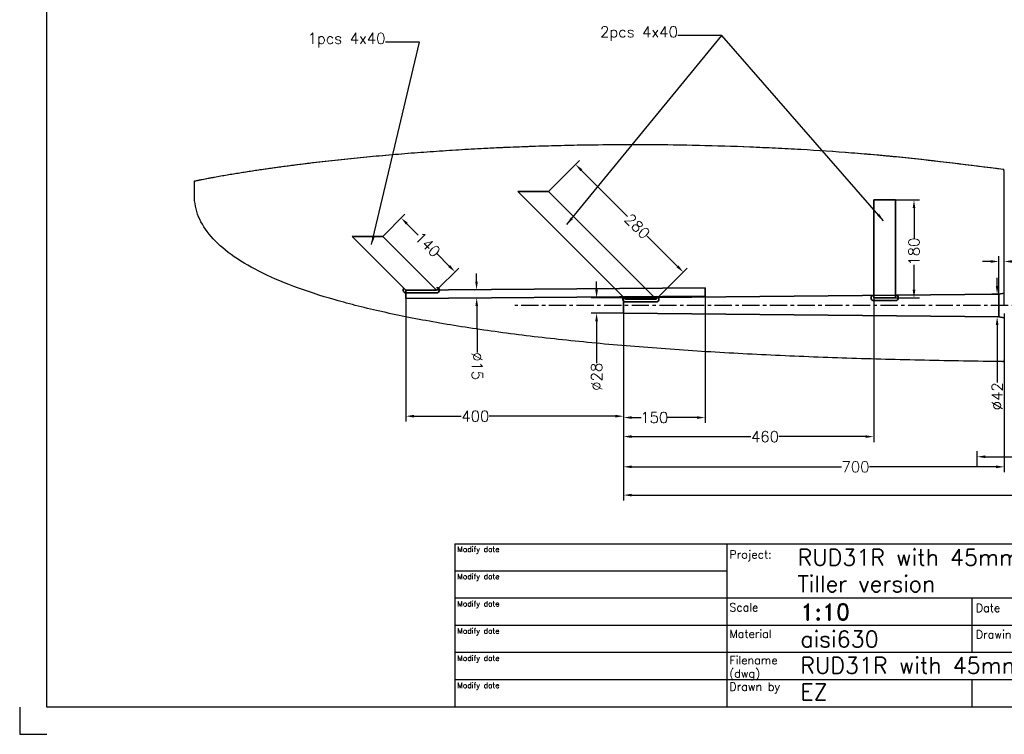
# Model space of a CAD drawing. Header units: millimetres. Extents: x 4693 to 7443, y -20 to 1980.
# Tile 1 of 5: x 4693 to 6503, y -20 to 1293. Entities that reach past the tile are written whole.
import ezdxf

# ---------------------------------------------------------------- set-up
doc = ezdxf.new("R2010")
doc.units = ezdxf.units.MM
doc.header["$MEASUREMENT"] = 0
doc.header["$PDMODE"] = 34
doc.header["$PDSIZE"] = 5
doc.linetypes.add('CENTER', pattern=[50.8, 31.75, -6.35, 6.35, -6.35])
doc.layers.get('DEFPOINTS').update_dxf_attribs({"linetype": 'CONTINUOUS'})
for name, color, linetype in [('Blade', 1, 'CONTINUOUS'), ('CENTER', 8, 'CENTER'), ('RAMME', 7, 'CONTINUOUS')]:
    doc.layers.add(name, color=color, linetype=linetype)
doc.layers.add('DIMS', color=7, linetype='CONTINUOUS', lineweight=15)
doc.layers.add('STOCK', color=5, linetype='CONTINUOUS', lineweight=35)
doc.styles.add('ROMAND', font='romand')
doc.styles.add('ROMANS', font='romans')
doc.dimstyles.new('Text 20', dxfattribs={"dimtxt": 20, "dimasz": 15, "dimexe": 10, "dimexo": 0, "dimgap": 0, "dimtad": 0, "dimdsep": 46, "dimtxsty": 'ROMANS', "dimcen": 10, "dimazin": 2, "dimtfac": 0.65, "dimtofl": 0, "dimtmove": 0, "dimatfit": 0, "dimfxl": 1, "dimtolj": 1, "dimarcsym": 0})

# ---------------------------------------------------------------- blocks, each defined once
blk = doc.blocks.new('*D23')
at = {"layer": 'DEFPOINTS', "color": 0, "transparency": 16777216}
for p in [(5803, 753), (7277, 748), (5803, 419.5)]:
    blk.add_point(p, dxfattribs=at)
at = {"layer": 'DIMS', "color": 0, "lineweight": -2, "transparency": 16777216}
for p, q in [((5803, 753), (5803, 409.5)), ((7277, 748), (7277, 409.5)), ((5818, 419.5), (6574.2, 419.5)), ((7262, 419.5), (6642.8, 419.5))]:
    blk.add_line(p, q, dxfattribs=at)
at = {"layer": 'DIMS', "color": 0, "transparency": 16777216}
for points in [[(5818, 422), (5818, 417), (5803, 419.5)], [(7262, 422), (7262, 417), (7277, 419.5)]]:
    blk.add_solid(points, dxfattribs=at)
at = {"layer": 'DIMS', "color": 0, "transparency": 16777216, "insert": (6608.5, 419.5), "char_height": 20, "attachment_point": 5, "style": 'ROMANS'}
blk.add_mtext('\\A1;1474', dxfattribs=at)
blk = doc.blocks.new('*D36')
at = {"layer": 'DEFPOINTS', "color": 0, "transparency": 16777216}
for p in [(5803, 753), (6503, 753), (6503, 471.5)]:
    blk.add_point(p, dxfattribs=at)
at = {"layer": 'DIMS', "color": 0, "lineweight": -2, "transparency": 16777216}
for p, q in [((5803, 753), (5803, 461.5)), ((6503, 753), (6503, 461.5)), ((5818, 471.5), (6203.8, 471.5)), ((6488, 471.5), (6255.2, 471.5))]:
    blk.add_line(p, q, dxfattribs=at)
at = {"layer": 'DIMS', "color": 0, "transparency": 16777216}
for points in [[(5818, 474), (5818, 469), (5803, 471.5)], [(6488, 474), (6488, 469), (6503, 471.5)]]:
    blk.add_solid(points, dxfattribs=at)
at = {"layer": 'DIMS', "color": 0, "transparency": 16777216, "insert": (6229.5, 471.5), "char_height": 20, "attachment_point": 5, "style": 'ROMANS'}
blk.add_mtext('\\A1;700', dxfattribs=at)
blk = doc.blocks.new('*D7')
at = {"layer": 'DEFPOINTS', "color": 0, "transparency": 16777216}
for p in [(5528.9, 796.9), (5532.9, 796.9), (5529, 781.9)]:
    blk.add_point(p, dxfattribs=at)
at = {"layer": 'DIMS', "color": 0, "lineweight": -2, "transparency": 16777216}
for p, q in [((5532.8, 811.9), (5532.7, 826.9)), ((5528.9, 796.9), (5542.9, 797)), ((5529, 781.9), (5543, 782)), ((5533.2, 766.9), (5533.8, 681.7))]:
    blk.add_line(p, q, dxfattribs=at)
at = {"layer": 'DIMS', "color": 0, "transparency": 16777216}
for points in [[(5535.3, 811.9), (5530.3, 811.9), (5532.9, 796.9)], [(5535.7, 766.9), (5530.7, 766.9), (5533, 781.9)]]:
    blk.add_solid(points, dxfattribs=at)
at = {"layer": 'DIMS', "color": 0, "transparency": 16777216, "insert": (5534, 656.5), "char_height": 20, "attachment_point": 5, "rotation": 270.4407, "style": 'ROMANS'}
blk.add_mtext('\\A1;%%C15', dxfattribs=at)
blk = doc.blocks.new('*D8')
at = {"layer": 'DEFPOINTS', "color": 0, "transparency": 16777216}
for p in [(6263, 781.8), (5803, 753), (5803, 527)]:
    blk.add_point(p, dxfattribs=at)
at = {"layer": 'DIMS', "color": 0, "lineweight": -2, "transparency": 16777216}
for p, q in [((6263, 781.8), (6263, 517)), ((5803, 753), (5803, 517)), ((5818, 527), (6037.3, 527)), ((6248, 527), (6088.7, 527))]:
    blk.add_line(p, q, dxfattribs=at)
at = {"layer": 'DIMS', "color": 0, "transparency": 16777216}
for points in [[(5818, 529.5), (5818, 524.5), (5803, 527)], [(6248, 529.5), (6248, 524.5), (6263, 527)]]:
    blk.add_solid(points, dxfattribs=at)
at = {"layer": 'DIMS', "color": 0, "transparency": 16777216, "insert": (6063, 527), "char_height": 20, "attachment_point": 5, "style": 'ROMANS'}
blk.add_mtext('\\A1;460', dxfattribs=at)
blk = doc.blocks.new('*D9')
at = {"layer": 'DEFPOINTS', "color": 0, "transparency": 16777216}
for p in [(5953, 785.2), (5803, 768), (5803, 562)]:
    blk.add_point(p, dxfattribs=at)
at = {"layer": 'DIMS', "color": 0, "lineweight": -2, "transparency": 16777216}
for p, q in [((5953, 785.2), (5953, 552)), ((5803, 768), (5803, 552)), ((5818, 562), (5835.2, 562)), ((5938, 562), (5883.8, 562))]:
    blk.add_line(p, q, dxfattribs=at)
at = {"layer": 'DIMS', "color": 0, "transparency": 16777216}
for points in [[(5818, 564.5), (5818, 559.5), (5803, 562)], [(5938, 564.5), (5938, 559.5), (5953, 562)]]:
    blk.add_solid(points, dxfattribs=at)
at = {"layer": 'DIMS', "color": 0, "transparency": 16777216, "insert": (5859.5, 562), "char_height": 20, "attachment_point": 5, "style": 'ROMANS'}
blk.add_mtext('\\A1;150', dxfattribs=at)
blk = doc.blocks.new('*D10')
at = {"layer": 'DEFPOINTS', "color": 0, "transparency": 16777216}
for p in [(5403, 780.9), (5803, 768), (5403, 564.5)]:
    blk.add_point(p, dxfattribs=at)
at = {"layer": 'DIMS', "color": 0, "lineweight": -2, "transparency": 16777216}
for p, q in [((5403, 780.9), (5403, 554.5)), ((5803, 768), (5803, 554.5)), ((5418, 564.5), (5504.8, 564.5)), ((5788, 564.5), (5556.2, 564.5))]:
    blk.add_line(p, q, dxfattribs=at)
at = {"layer": 'DIMS', "color": 0, "transparency": 16777216}
for points in [[(5418, 567), (5418, 562), (5403, 564.5)], [(5788, 567), (5788, 562), (5803, 564.5)]]:
    blk.add_solid(points, dxfattribs=at)
at = {"layer": 'DIMS', "color": 0, "transparency": 16777216, "insert": (5530.5, 564.5), "char_height": 20, "attachment_point": 5, "style": 'ROMANS'}
blk.add_mtext('\\A1;400', dxfattribs=at)
blk = doc.blocks.new('*D11')
at = {"layer": 'DEFPOINTS', "color": 0, "transparency": 16777216}
for p in [(6303, 961.8), (6303, 781.8), (6337, 781.8)]:
    blk.add_point(p, dxfattribs=at)
at = {"layer": 'DIMS', "color": 0, "lineweight": -2, "transparency": 16777216}
for p, q in [((6303, 961.8), (6347, 961.8)), ((6337, 946.8), (6337, 891.3)), ((6337, 796.8), (6337, 842.7)), ((6303, 781.8), (6347, 781.8))]:
    blk.add_line(p, q, dxfattribs=at)
at = {"layer": 'DIMS', "color": 0, "transparency": 16777216}
for points in [[(6334.5, 946.8), (6339.5, 946.8), (6337, 961.8)], [(6334.5, 796.8), (6339.5, 796.8), (6337, 781.8)]]:
    blk.add_solid(points, dxfattribs=at)
at = {"layer": 'DIMS', "color": 0, "transparency": 16777216, "insert": (6337, 867), "char_height": 20, "attachment_point": 5, "rotation": 90, "style": 'ROMANS'}
blk.add_mtext('\\A1;180', dxfattribs=at)
blk = doc.blocks.new('*D12')
at = {"layer": 'DEFPOINTS', "color": 0, "transparency": 16777216}
for p in [(5665.1, 977.5), (5912.8, 829.2), (5863.1, 779.5)]:
    blk.add_point(p, dxfattribs=at)
at = {"layer": 'DIMS', "color": 0, "lineweight": -2, "transparency": 16777216}
for p, q in [((5665.1, 977.5), (5721.9, 1034.2)), ((5725.4, 1016.6), (5810.3, 931.7)), ((5902.2, 839.8), (5846.7, 895.3)), ((5863.1, 779.5), (5919.9, 836.3))]:
    blk.add_line(p, q, dxfattribs=at)
at = {"layer": 'DIMS', "color": 0, "transparency": 16777216}
for points in [[(5727.2, 1018.3), (5723.7, 1014.8), (5714.8, 1027.2)], [(5904, 841.6), (5900.4, 838), (5912.8, 829.2)]]:
    blk.add_solid(points, dxfattribs=at)
at = {"layer": 'DIMS', "color": 0, "transparency": 16777216, "insert": (5828.5, 913.5), "char_height": 20, "attachment_point": 5, "rotation": 315, "style": 'ROMANS'}
blk.add_mtext('\\A1;280', dxfattribs=at)
blk = doc.blocks.new('*D13')
at = {"layer": 'DEFPOINTS', "color": 0, "transparency": 16777216}
for p in [(5394.3, 928.7), (5360.5, 894.9), (5459.5, 795.9)]:
    blk.add_point(p, dxfattribs=at)
at = {"layer": 'DIMS', "color": 0, "lineweight": -2, "transparency": 16777216}
for p, q in [((5360.5, 894.9), (5401.3, 935.8)), ((5404.9, 918.1), (5425.8, 897.2)), ((5482.7, 840.3), (5460.2, 862.8)), ((5459.5, 795.9), (5500.3, 836.8))]:
    blk.add_line(p, q, dxfattribs=at)
at = {"layer": 'DIMS', "color": 0, "transparency": 16777216}
for points in [[(5406.6, 919.9), (5403.1, 916.4), (5394.3, 928.7)], [(5484.4, 842.1), (5480.9, 838.6), (5493.3, 829.7)]]:
    blk.add_solid(points, dxfattribs=at)
at = {"layer": 'DIMS', "color": 0, "transparency": 16777216, "insert": (5443, 880), "char_height": 20, "attachment_point": 5, "rotation": 315, "style": 'ROMANS'}
blk.add_mtext('\\A1;140', dxfattribs=at)
blk = doc.blocks.new('*D30')
at = {"layer": 'DEFPOINTS', "color": 0, "transparency": 16777216}
for p in [(7277, 490), (6453, 471.5), (7277, 471.5)]:
    blk.add_point(p, dxfattribs=at)
at = {"layer": 'DIMS', "color": 0, "lineweight": -2, "transparency": 16777216}
for p, q in [((6453, 471.5), (6453, 500)), ((6468, 490), (6813.8, 490)), ((7262, 490), (6866.2, 490)), ((7277, 471.5), (7277, 500))]:
    blk.add_line(p, q, dxfattribs=at)
at = {"layer": 'DIMS', "color": 0, "transparency": 16777216}
for points in [[(6468, 492.5), (6468, 487.5), (6453, 490)], [(7262, 492.5), (7262, 487.5), (7277, 490)]]:
    blk.add_solid(points, dxfattribs=at)
at = {"layer": 'DIMS', "color": 0, "transparency": 16777216, "insert": (6840, 490), "char_height": 20, "attachment_point": 5, "style": 'ROMANS'}
blk.add_mtext('\\A1;824', dxfattribs=at)
blk = doc.blocks.new('*D37')
at = {"layer": 'DEFPOINTS', "color": 0, "transparency": 16777216}
for p in [(5803, 782), (5753.5, 754), (5803, 754)]:
    blk.add_point(p, dxfattribs=at)
at = {"layer": 'DIMS', "color": 0, "lineweight": -2, "transparency": 16777216}
for p, q in [((5753.5, 797), (5753.5, 812)), ((5803, 782), (5743.5, 782)), ((5803, 754), (5743.5, 754)), ((5753.5, 739), (5753.5, 662.2))]:
    blk.add_line(p, q, dxfattribs=at)
at = {"layer": 'DIMS', "color": 0, "transparency": 16777216}
for points in [[(5751, 797), (5756, 797), (5753.5, 782)], [(5751, 739), (5756, 739), (5753.5, 754)]]:
    blk.add_solid(points, dxfattribs=at)
at = {"layer": 'DIMS', "color": 0, "transparency": 16777216, "insert": (5753.5, 637), "char_height": 20, "attachment_point": 5, "rotation": 90, "style": 'ROMANS'}
blk.add_mtext('\\A1;%%C28', dxfattribs=at)
blk = doc.blocks.new('*D38')
at = {"layer": 'DEFPOINTS', "color": 0, "transparency": 16777216}
for p in [(6493, 789), (6489.8, 747), (6493, 747)]:
    blk.add_point(p, dxfattribs=at)
at = {"layer": 'DIMS', "color": 0, "lineweight": -2, "transparency": 16777216}
for p, q in [((6489.8, 804), (6489.8, 819)), ((6493, 789), (6479.8, 789)), ((6493, 747), (6479.8, 747)), ((6489.8, 732), (6489.8, 626.3))]:
    blk.add_line(p, q, dxfattribs=at)
at = {"layer": 'DIMS', "color": 0, "transparency": 16777216}
for points in [[(6487.3, 804), (6492.3, 804), (6489.8, 789)], [(6487.3, 732), (6492.3, 732), (6489.8, 747)]]:
    blk.add_solid(points, dxfattribs=at)
at = {"layer": 'DIMS', "color": 0, "transparency": 16777216, "insert": (6489.8, 601), "char_height": 20, "attachment_point": 5, "rotation": 90, "style": 'ROMANS'}
blk.add_mtext('\\A1;%%C42', dxfattribs=at)
blk = doc.blocks.new('*D39')
at = {"layer": 'DEFPOINTS', "color": 0, "transparency": 16777216}
for p in [(6493, 848.8), (6493, 789), (6503, 790.5)]:
    blk.add_point(p, dxfattribs=at)
at = {"layer": 'DIMS', "color": 0, "lineweight": -2, "transparency": 16777216}
for p, q in [((6493, 789), (6493, 858.8)), ((6503, 790.5), (6503, 858.8)), ((6478, 848.8), (6463, 848.8)), ((6518, 848.8), (6533, 848.8))]:
    blk.add_line(p, q, dxfattribs=at)
at = {"layer": 'DIMS', "color": 0, "transparency": 16777216}
for points in [[(6478, 851.3), (6478, 846.3), (6493, 848.8)], [(6518, 851.3), (6518, 846.3), (6503, 848.8)]]:
    blk.add_solid(points, dxfattribs=at)
at = {"layer": 'DIMS', "color": 0, "transparency": 16777216, "insert": (6547.8, 848.8), "char_height": 20, "attachment_point": 5, "style": 'ROMANS'}
blk.add_mtext('\\A1;10', dxfattribs=at)

msp = doc.modelspace()

# ---------------------------------------------------------------- linework, layer by layer
at = {"layer": 'Blade'}
for p, q in [((5014.124, 970.11), (5014.124, 996.639)), ((6503, 768), (6503, 1004.405))]:
    msp.add_line(p, q, dxfattribs=at)
for points, knots in [([(5013.973, 996.608), (5013.991, 996.612), (5014.008, 996.616), (5014.026, 996.619), (5014.145, 996.645), (5014.265, 996.67), (5014.385, 996.695), (5014.624, 996.745), (5014.864, 996.796), (5015.103, 996.848), (5015.342, 996.899), (5015.582, 996.951), (5015.821, 997.002), (5016.06, 997.054), (5016.3, 997.105), (5016.539, 997.156), (5018.455, 997.566), (5020.372, 997.964), (5022.291, 998.354), (5023.251, 998.549), (5024.21, 998.743), (5025.171, 998.935), (5026.131, 999.127), (5027.091, 999.318), (5028.052, 999.508), (5031.894, 1000.267), (5035.74, 1001.012), (5039.589, 1001.743), (5041.514, 1002.108), (5043.439, 1002.47), (5045.364, 1002.829), (5047.29, 1003.187), (5049.216, 1003.542), (5051.143, 1003.894), (5058.85, 1005.301), (5066.566, 1006.657), (5074.289, 1007.971), (5078.15, 1008.629), (5082.013, 1009.276), (5085.878, 1009.915), (5089.742, 1010.553), (5093.608, 1011.183), (5097.476, 1011.805), (5112.946, 1014.29), (5128.438, 1016.642), (5143.946, 1018.88), (5151.7, 1019.999), (5159.458, 1021.09), (5167.219, 1022.155), (5174.981, 1023.219), (5182.746, 1024.257), (5190.514, 1025.27), (5198.283, 1026.283), (5206.055, 1027.271), (5213.829, 1028.236), (5221.604, 1029.2), (5229.381, 1030.141), (5237.162, 1031.059), (5252.722, 1032.895), (5268.293, 1034.639), (5283.874, 1036.298), (5291.664, 1037.128), (5299.457, 1037.936), (5307.251, 1038.724), (5315.046, 1039.511), (5322.842, 1040.278), (5330.641, 1041.025), (5346.238, 1042.518), (5361.843, 1043.931), (5377.454, 1045.266), (5393.066, 1046.601), (5408.684, 1047.859), (5424.308, 1049.042), (5439.931, 1050.225), (5455.56, 1051.334), (5471.195, 1052.369), (5502.463, 1054.44), (5533.751, 1056.218), (5565.052, 1057.715), (5580.703, 1058.463), (5596.357, 1059.14), (5612.013, 1059.749), (5627.67, 1060.358), (5643.329, 1060.897), (5658.991, 1061.368), (5674.652, 1061.839), (5690.316, 1062.242), (5705.981, 1062.577), (5721.646, 1062.912), (5737.312, 1063.179), (5752.979, 1063.379), (5815.649, 1064.177), (5878.333, 1063.892), (5940.989, 1062.477), (5972.317, 1061.77), (6003.638, 1060.779), (6034.949, 1059.518), (6050.605, 1058.888), (6066.258, 1058.19), (6081.909, 1057.426), (6089.734, 1057.044), (6097.558, 1056.646), (6105.382, 1056.232), (6113.206, 1055.817), (6121.029, 1055.386), (6128.851, 1054.939), (6160.14, 1053.148), (6191.414, 1051.081), (6222.656, 1048.653), (6238.277, 1047.439), (6253.891, 1046.135), (6269.494, 1044.73), (6273.395, 1044.379), (6277.295, 1044.021), (6281.194, 1043.657), (6285.094, 1043.293), (6288.993, 1042.923), (6292.891, 1042.546), (6300.688, 1041.793), (6308.482, 1041.016), (6316.274, 1040.217), (6378.263, 1033.862), (6440.114, 1026.142), (6501.964, 1018.414)], [0.000698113, 0.000698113, 0.000698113, 0.000698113, 0.000734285, 0.000734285, 0.000734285, 0.000979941, 0.000979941, 0.000979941, 0.001471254, 0.001471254, 0.001471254, 0.001962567, 0.001962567, 0.001962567, 0.002453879, 0.002453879, 0.002453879, 0.006384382, 0.006384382, 0.006384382, 0.008349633, 0.008349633, 0.008349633, 0.010314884, 0.010314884, 0.010314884, 0.018175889, 0.018175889, 0.018175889, 0.022106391, 0.022106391, 0.022106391, 0.026036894, 0.026036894, 0.026036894, 0.041758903, 0.041758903, 0.041758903, 0.049619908, 0.049619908, 0.049619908, 0.057480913, 0.057480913, 0.057480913, 0.088924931, 0.088924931, 0.088924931, 0.104646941, 0.104646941, 0.104646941, 0.12036895, 0.12036895, 0.12036895, 0.13609096, 0.13609096, 0.13609096, 0.151812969, 0.151812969, 0.151812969, 0.183256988, 0.183256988, 0.183256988, 0.198978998, 0.198978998, 0.198978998, 0.214701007, 0.214701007, 0.214701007, 0.246145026, 0.246145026, 0.246145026, 0.277589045, 0.277589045, 0.277589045, 0.309033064, 0.309033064, 0.309033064, 0.371921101, 0.371921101, 0.371921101, 0.40336512, 0.40336512, 0.40336512, 0.434809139, 0.434809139, 0.434809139, 0.466253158, 0.466253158, 0.466253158, 0.497697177, 0.497697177, 0.497697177, 0.623473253, 0.623473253, 0.623473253, 0.68636129, 0.68636129, 0.68636129, 0.717805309, 0.717805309, 0.717805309, 0.733527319, 0.733527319, 0.733527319, 0.749249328, 0.749249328, 0.749249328, 0.812137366, 0.812137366, 0.812137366, 0.843581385, 0.843581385, 0.843581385, 0.85144239, 0.85144239, 0.85144239, 0.859303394, 0.859303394, 0.859303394, 0.875025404, 0.875025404, 0.875025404, 1.000103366, 1.000103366, 1.000103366, 1.000103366]), ([(5014.076, 996.63), (5014.09, 996.633), (5014.105, 996.636), (5014.134, 996.642), (5014.149, 996.645), (5014.193, 996.654), (5014.223, 996.661), (5014.312, 996.679), (5014.371, 996.692), (5014.549, 996.729), (5014.668, 996.755), (5015.024, 996.831), (5015.262, 996.882), (5015.974, 997.035), (5016.449, 997.137), (5017.874, 997.441), (5018.825, 997.64), (5021.678, 998.232), (5023.582, 998.618), (5029.298, 999.759), (5033.111, 1000.504), (5044.56, 1002.698), (5052.203, 1004.104), (5067.506, 1006.821), (5075.166, 1008.133), (5090.497, 1010.686), (5098.169, 1011.927), (5121.198, 1015.555), (5136.572, 1017.844), (5167.349, 1022.209), (5182.752, 1024.283), (5229.001, 1030.215), (5259.882, 1033.789), (5321.713, 1040.271), (5352.662, 1043.182), (5414.613, 1048.399), (5445.614, 1050.706), (5507.652, 1054.747), (5538.69, 1056.48), (5600.791, 1059.393), (5631.855, 1060.573), (5693.998, 1062.397), (5725.077, 1063.04), (5818.325, 1064.174), (5880.504, 1063.862), (5973.734, 1061.727), (6004.804, 1060.737), (6051.394, 1058.853), (6066.921, 1058.159), (6097.969, 1056.641), (6113.489, 1055.818), (6160.04, 1053.152), (6191.059, 1051.104), (6237.547, 1047.498), (6253.036, 1046.208), (6283.996, 1043.428), (6299.467, 1041.935), (6345.853, 1037.195), (6376.741, 1033.692), (6438.475, 1026.341), (6469.321, 1022.493), (6500.166, 1018.639)], [0, 0, 0, 0, 0.00003052, 0.00003052, 0.00006104, 0.00006104, 0.00012207, 0.00012207, 0.00024414, 0.00024414, 0.00048828, 0.00048828, 0.00097656, 0.00097656, 0.00195313, 0.00195313, 0.00390625, 0.00390625, 0.0078125, 0.0078125, 0.015625, 0.015625, 0.03125, 0.03125, 0.046875, 0.046875, 0.0625, 0.0625, 0.09375, 0.09375, 0.125, 0.125, 0.1875, 0.1875, 0.25, 0.25, 0.3125, 0.3125, 0.375, 0.375, 0.4375, 0.4375, 0.5, 0.5, 0.625, 0.625, 0.6875, 0.6875, 0.71875, 0.71875, 0.75, 0.75, 0.8125, 0.8125, 0.84375, 0.84375, 0.875, 0.875, 0.9375, 0.9375, 1, 1, 1, 1]), ([(6500.166, 1018.639), (6500.492, 1018.598), (6500.808, 1018.559), (6501.423, 1018.482), (6501.707, 1018.447), (6501.964, 1018.414)], [0, 0, 0, 0, 0.5, 0.5, 1, 1, 1, 1]), ([(6503, 1004.405), (6503, 1006.75), (6502.935, 1009.096), (6502.708, 1012.605), (6502.61, 1013.773), (6502.349, 1016.1), (6502.189, 1017.261), (6501.964, 1018.414)], [0, 0, 0, 0, 0.5, 0.5, 0.75, 0.75, 1, 1, 1, 1]), ([(6499.968, 664.835), (6500.167, 664.833), (6500.363, 664.85), (6500.75, 664.923), (6500.942, 664.979), (6501.309, 665.127), (6501.483, 665.218), (6501.813, 665.434), (6501.969, 665.561), (6502.249, 665.837), (6502.375, 665.989), (6502.597, 666.318), (6502.692, 666.493), (6502.844, 666.855), (6502.902, 667.046), (6502.98, 667.435), (6503, 667.632), (6503, 667.832)], [0, 0, 0, 0, 0.125, 0.125, 0.25, 0.25, 0.375, 0.375, 0.5, 0.5, 0.625, 0.625, 0.75, 0.75, 0.875, 0.875, 1, 1, 1, 1])]:
    msp.add_open_spline(points, degree=3, knots=knots, dxfattribs=at)
msp.add_open_spline([(6499.968, 664.835), (6451.996, 665.391), (6356.005, 666.927), (6213.32, 670.741), (6073.313, 676.282), (5937.303, 683.749), (5806.543, 693.322), (5682.225, 705.16), (5565.482, 719.404), (5457.381, 736.178), (5358.93, 755.582), (5271.073, 777.7), (5194.694, 802.596), (5130.614, 830.316), (5079.593, 860.884), (5042.328, 894.308), (5019.454, 930.574), (5014.181, 956.625), (5014.124, 970.11)], degree=3, dxfattribs=at)
at = {"layer": 'CENTER'}
msp.add_line((7323, 768), (5603, 768), dxfattribs=at)
at = {"layer": 'RAMME'}
for p, q in [((4743, 30), (4743, 1930)), ((5493, 330), (7393, 330)), ((5493, 330), (5493, 30)), ((5993, 330), (5993, 30)), ((5993, 280), (5493, 280)), ((6893, 230), (5493, 230)), ((6443, 230), (6443, 130)), ((6893, 180), (5493, 180)), ((6893, 130), (5493, 130)), ((6893, 80), (5493, 80)), ((6443, 80), (6443, 30)), ((4693, 30), (4693, -20)), ((7393, 30), (4743, 30)), ((4693, -20), (4743, -20))]:
    msp.add_line(p, q, dxfattribs=at)
at = {"layer": 'STOCK'}
for p, q in [((5665.114, 977.454), (5608.546, 977.454)), ((5608.546, 977.454), (5806.536, 779.464)), ((5863.104, 779.464), (5665.114, 977.454)), ((6263, 961.846), (6263, 781.846)), ((6303, 961.846), (6263, 961.846)), ((6303, 781.846), (6303, 961.846)), ((5360.458, 894.918), (5303.89, 894.918)), ((5303.89, 894.918), (5402.905, 795.923)), ((5459.453, 795.923), (5360.458, 894.918)), ((5402.905, 795.923), (5952.885, 800.153)), ((5952.885, 800.153), (5953, 785.154)), ((5402.885, 790.923), (5459.453, 790.923)), ((5402.905, 795.923), (5403, 780.923)), ((5459.453, 795.923), (5402.905, 795.923)), ((5403, 780.923), (5953, 785.154)), ((6493, 789), (5803, 782)), ((5803, 768), (5803, 782)), ((5863.104, 779.464), (5806.536, 779.464)), ((6303, 781.846), (6263, 781.846)), ((6493, 789), (6503, 790.5)), ((6493, 789), (6493, 768)), ((5803, 768), (5803, 753)), ((5806.536, 774.464), (5863.104, 774.464)), ((6263, 776.846), (6303, 776.846)), ((6493, 747), (6493, 768)), ((6493, 747), (5803, 754)), ((6493, 747), (6503, 745.5))]:
    msp.add_line(p, q, dxfattribs=at)
for centre, start, end in [((5402.885, 795.923), 135, 270), ((5459.453, 795.923), 270, 90), ((5806.536, 779.464), 135, 270), ((5863.104, 779.464), 270, 90), ((6263, 781.846), 90, 270), ((6303, 781.846), 270, 90)]:
    msp.add_arc(centre, 5, start, end, dxfattribs=at)

# ---------------------------------------------------------------- texts
at = {"layer": 'DIMS', "char_height": 20, "attachment_point": 9, "style": 'ROMANS'}
for s, insert in [('\\A1;2pcs 4x40', (5903, 1254)), ('\\A1;1pcs 4x40', (5365.5, 1242))]:
    msp.add_mtext(s, dxfattribs=dict(at, insert=insert))
at = {"layer": 'RAMME'}
for s, height, style, p in [('Modify date', 9.91423, 'ROMANS', (5497.577, 315)), ('Project:', 15, 'ROMANS', (5997.55, 302.926)), ('RUD31R with 45mm stock', 30, 'ROMANS', (6123, 290)), ('Modify date', 9.91423, 'ROMANS', (5497.577, 265)), ('Tiller version', 30, 'ROMANS', (6123, 241.429)), ('Modify date', 9.91423, 'ROMANS', (5497.577, 215)), ('Scale ', 15, 'ROMANS', (5997.55, 205.783)), ('1:10', 30, 'ROMAND', (6128, 190)), ('Date', 15, 'ROMANS', (6450.517, 204.621)), ('Modify date', 9.91423, 'ROMANS', (5497.577, 165)), ('Material', 15, 'ROMANS', (5997.55, 157.211)), ('aisi630', 30, 'ROMANS', (6128, 140)), ('Drawing no.', 15, 'ROMANS', (6450.517, 156.049)), ('Modify date', 9.91423, 'ROMANS', (5497.577, 115)), ('Filename', 15, 'ROMANS', (5997.55, 108.64)), ('RUD31R with 45mm stock', 30, 'ROMANS', (6128, 91.429)), ('(dwg)', 15, 'ROMANS', (5997.55, 84.354)), ('Modify date', 9.91423, 'ROMANS', (5497.577, 65)), ('Drawn by', 15, 'ROMANS', (5997.55, 60.069)), ('EZ', 30, 'ROMANS', (6128, 42.857))]:
    msp.add_text(s, height=height, dxfattribs=dict(at, style=style)).set_placement(p)

# ---------------------------------------------------------------- dimensions: what is measured, and where the dimension line sits
at = {"layer": 'DIMS'}
for base, p1, p2, angle, picture, middle, dimtype in [((5912.82, 829.18), (5665.114, 977.454), (5863.104, 779.464), 315, '*D12', (5828.5, 913.5), 129), ((6337, 781.846), (6303, 961.846), (6303, 781.846), 90, '*D11', (6337, 867), 128), ((5394.27, 928.73), (5459.453, 795.923), (5360.458, 894.918), 135, '*D13', (5443, 880), 129)]:
    dim = msp.add_linear_dim(base=base, p1=p1, p2=p2, angle=angle, dimstyle='Text 20', dxfattribs=at)
    dim.commit()
    dim.dimension.update_dxf_attribs({"geometry": picture, "text_midpoint": middle, "dimtype": dimtype})
for base, p1, p2, picture, middle, dimtype in [((6493, 848.75), (6503, 790.5), (6493, 789), '*D39', (6547.762, 848.75), 160), ((5403, 564.5), (5803, 768), (5403, 780.923), '*D10', (5530.5, 564.5), 128), ((5803, 562), (5953, 785.154), (5803, 768), '*D9', (5859.5, 562), 128), ((5803, 527), (6263, 781.846), (5803, 753), '*D8', (6063, 527), 128), ((5803, 419.5), (7277, 748), (5803, 753), '*D23', (6608.5, 419.5), 160), ((6503, 471.5), (5803, 753), (6503, 753), '*D36', (6229.5, 471.5), 160), ((7277, 490), (6453, 471.5), (7277, 471.5), '*D30', (6840, 490), 160)]:
    dim = msp.add_linear_dim(base=base, p1=p1, p2=p2, dimstyle='Text 20', dxfattribs=at)
    dim.commit()
    dim.dimension.update_dxf_attribs({"geometry": picture, "text_midpoint": middle, "dimtype": dimtype})
for base, p1, p2, angle, picture, middle, dimtype in [((5532.92, 796.923), (5529.009, 781.892), (5528.893, 796.892), 90.440744, '*D7', (5534, 656.5), 129), ((6489.767, 747), (6493, 789), (6493, 747), 90, '*D38', (6489.767, 601.021), 160), ((5753.5, 754), (5803, 782), (5803, 754), 270, '*D37', (5753.5, 637), 161)]:
    dim = msp.add_linear_dim(base=base, p1=p1, p2=p2, angle=angle, text='%%C<>', dimstyle='Text 20', dxfattribs=at)
    dim.commit()
    dim.dimension.update_dxf_attribs({"geometry": picture, "text_midpoint": middle, "dimtype": dimtype})

# ---------------------------------------------------------------- leaders
at = {"layer": 'DIMS', "annotation_type": 0, "has_hookline": 1, "hookline_direction": 1}
for points, text_width in [([(5340, 880), (5428, 1252), (5365.5, 1252)], 155.238), ([(6281, 923.5), (5983.5, 1264), (5903, 1264)], 158.095)]:
    msp.add_leader(points, dimstyle='Text 20', override={"dimgap": 0, "dimtad": 0}, dxfattribs=dict(at, text_width=text_width))
at = {"layer": 'DIMS'}
msp.add_leader([(5698.5, 916.5), (5983.5, 1264), (5903, 1264)], dimstyle='Text 20', override={"dimgap": 0, "dimtad": 0}, dxfattribs=at)

doc.saveas('drawing.dxf')
